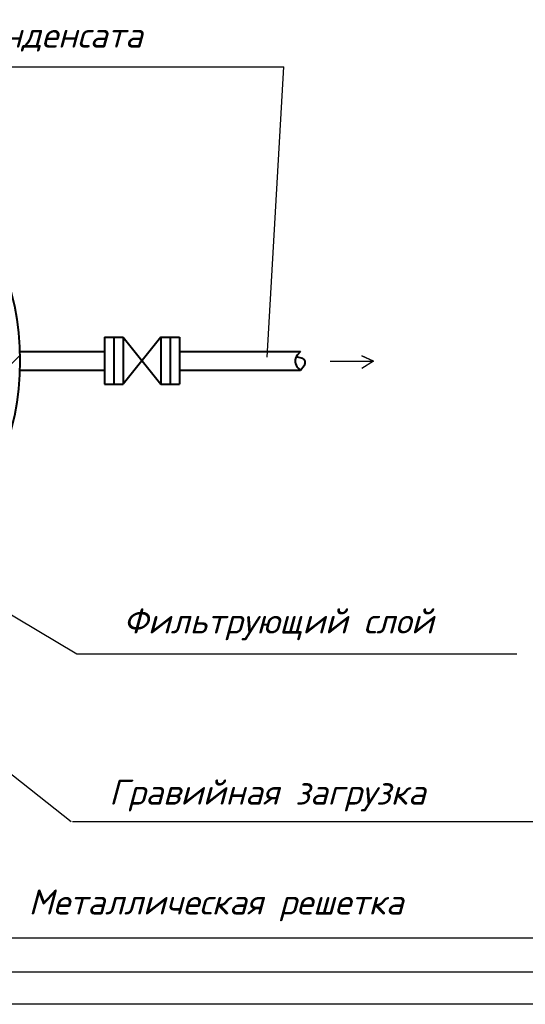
# Model space of a CAD drawing. Header units: millimetres. Extents: x -3143211 to -2549809, y 1060331 to 1394375.
# Tile 41 of 151: x -3025110 to -3017361, y 1076805 to 1091887. Entities that reach past the tile are written whole.
import ezdxf

# ---------------------------------------------------------------- set-up
doc = ezdxf.new("R2010")
doc.units = ezdxf.units.MM
for name, color, linetype in [('(002) Рамка', 7, 'Continuous'), ('7', 2, 'Continuous'), ('PUMP', 1, 'Continuous'), ('TEXT-RUSS', 5, 'Continuous')]:
    doc.layers.add(name, color=color, linetype=linetype)
doc.styles.get("Standard").update_dxf_attribs({"font": 'isocpeui.ttf'})

msp = doc.modelspace()

# ---------------------------------------------------------------- linework, layer by layer
at = {"lineweight": 40}
for p, q in [((-3023810.528, 1087021.59191), (-3023810.528, 1086301.59191)), ((-3023810.528, 1087021.59191), (-3023522.528, 1087021.59191)), ((-3023666.528, 1087021.59191), (-3023666.528, 1086301.59191)), ((-3022946.528, 1087021.59191), (-3023522.528, 1086301.59191)), ((-3023522.528, 1087021.59191), (-3022946.528, 1086301.59191)), ((-3023522.528, 1087021.59191), (-3023522.528, 1086301.59191)), ((-3022946.528, 1087021.59191), (-3022946.528, 1086301.59191)), ((-3022946.528, 1087021.59191), (-3022658.528, 1087021.59191)), ((-3022802.528, 1087021.59191), (-3022802.528, 1086301.59191)), ((-3022658.528, 1087021.59191), (-3022658.528, 1086301.59191)), ((-3025109.0115, 1086805.59191), (-3023810.528, 1086805.59191)), ((-3022658.528, 1086805.59191), (-3020807.98475, 1086805.59191)), ((-3020788.74663, 1086704.76072), (-3020871.23269, 1086724.14571)), ((-3020807.3822, 1086805.59191), (-3020855.5197, 1086747.42812)), ((-3020807.3822, 1086517.59191), (-3020749.26487, 1086589.35814)), ((-3025109.0115, 1086517.59191), (-3023810.528, 1086517.59191)), ((-3022658.528, 1086517.59191), (-3020807.98475, 1086517.59191)), ((-3020842.29038, 1086549.8352), (-3020807.3822, 1086517.59191)), ((-3023810.528, 1086301.59191), (-3023522.528, 1086301.59191)), ((-3022946.528, 1086301.59191), (-3022658.528, 1086301.59191))]:
    msp.add_line(p, q, dxfattribs=at)
at = {"color": 188}
msp.add_line((-3025722.55174, 1086126.27054), (-3025107.29315, 1086741.52912), dxfattribs=at)
at = {"color": 0}
for p, q in [((-3055296.73173, 1077304.62022), (-2998396.73173, 1077304.62022)), ((-2997896.73173, 1076804.62022), (-3057296.73173, 1076804.62022))]:
    msp.add_line(p, q, dxfattribs=at)
at = {"lineweight": 40}
msp.add_circle((-3029282.528, 1086661.59191), 4176, dxfattribs=at)
for centre, radius, start, end in [((-3020744.58475, 1086655.61616), 144, 140.388168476, 227.272580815), ((-3020805.21854, 1086634.67024), 72, 320.998946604, 76.774945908)]:
    msp.add_arc(centre, radius, start, end, dxfattribs=at)
at = {"layer": '7', "color": 188}
for p, q in [((-3019868.78455, 1086738.76079), (-3019687.82591, 1086654.41652)), ((-3019687.82591, 1086654.41652), (-3019868.78455, 1086738.76079)), ((-3020351.33987, 1086654.41652), (-3019687.82591, 1086654.41652)), ((-3019687.82591, 1086654.41652), (-3019868.78455, 1086545.97311))]:
    msp.add_line(p, q, dxfattribs=at)
at = {"layer": 'PUMP', "color": 188}
for p, q in [((-3027558.1145, 1091164.41766), (-3021061.80125, 1091164.41766)), ((-3021317.34202, 1086719.35931), (-3021061.80125, 1091164.41766)), ((-3028665.92461, 1084809.879), (-3024232.54688, 1082174.14342)), ((-3030518.66076, 1084494.77147), (-3024318.8417, 1079605.30835)), ((-3024232.54688, 1082174.14342), (-3017492.996, 1082174.14342)), ((-3024301.56715, 1079605.30835), (-3016489.89814, 1079605.30835)), ((-3025426.3267, 1077824.24248), (-3016800.42586, 1077824.24248))]:
    msp.add_line(p, q, dxfattribs=at)

# ---------------------------------------------------------------- texts
at = {"layer": '(002) Рамка', "insert": (-3069699.28716, 1081534.63865), "char_height": 300, "width": 11750.9206449, "attachment_point": 1}
msp.add_mtext('\\pi96.71032;Surxondaryo viloyati “Termiz” EIZning Bandixon tumani filiali \\P\\pi1164.55123;uchun ichimlik suvi inshootini va tarmog’ini qurish.', dxfattribs=at)
at = {"layer": 'TEXT-RUSS', "color": 188}
for s, p in [('Сброс конденсата', (-3027345.52983, 1091459.79296)), ('Фильтрующий слой', (-3023523.10227, 1082484.8186)), ('Гравийная загрузка', (-3023739.61278, 1079863.15287)), ('Металлическая решетка', (-3024972.78316, 1078180.01804))]:
    msp.add_text(s, height=384, dxfattribs=at).set_placement(p)

doc.saveas('drawing.dxf')
